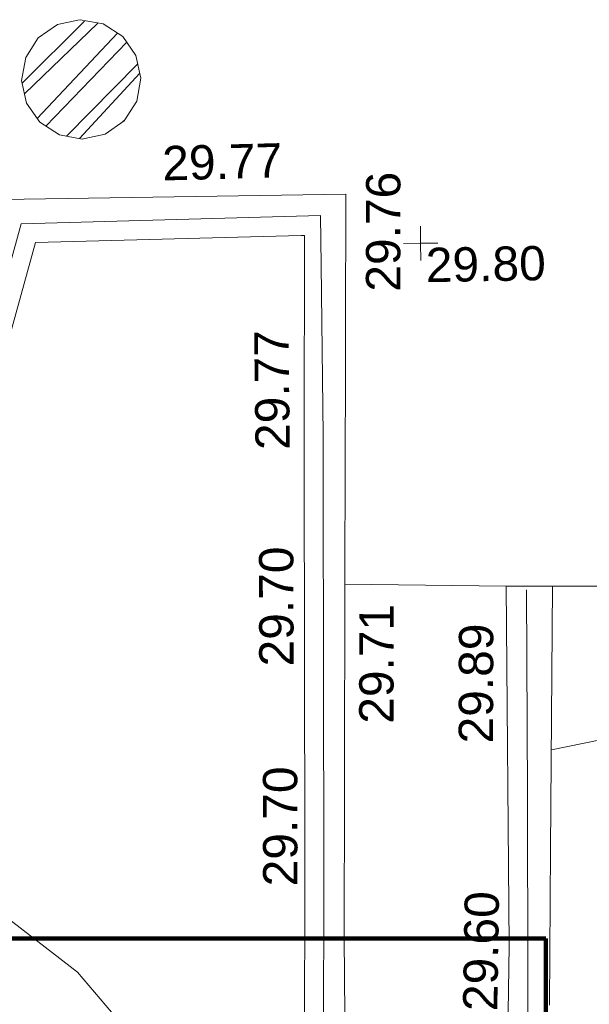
# Model space of a CAD drawing. Header units: millimetres. Extents: x -290717 to 520720, y -88450 to 287762.
# Tile 253 of 256: x 52525 to 58747, y 57264 to 68025. Entities that reach past the tile are written whole.
import ezdxf

# ---------------------------------------------------------------- set-up
doc = ezdxf.new("R2010")
doc.units = ezdxf.units.MM
doc.linetypes.add('IMPORT-HIDDEN2 _3_', pattern=[4762.5, 3175, -1587.5])
doc.linetypes.add('IMPORT-UG_ELEC_STREET LIGHTING_QLB2 _2_', pattern=[2700, 1500, -300.0000000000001, 0, -250, 150, -300.0000000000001, 0, -200])
for name, color, linetype, lineweight, true_color in [('00_UAV_FENCE_2D', 7, 'Continuous', 9, 0x264c2f), ('00_UAV_LEVEL_SPOT', 7, 'Continuous', 9, 0x666666), ('00_UAV_ROAD_MARKING_YELLOW_CONTINUOUS', 40, 'Continuous', 9, 0xffbf00), ('00_UAV_WALL', 7, 'Continuous', 9, 0x7c00a5), ('01_DTM_CONTOUR_MJR', 7, 'Continuous', 9, 0x7f3f00), ('01_DTM_CONTOUR_MNR', 7, 'Continuous', 9, 0xa5a552), ('12333-PUM-2D-U-0001-C01 - Rev2_REVIT IMPORT_dwg', 7, 'Continuous', 9, 0x767676), ('A_RHA_Line', 7, 'Continuous', 9, 0x00a600), ('PUM-CHAMBER EXTENTS', 6, 'IMPORT-HIDDEN2 _3_', 9, 0xff00ff)]:
    doc.layers.add(name, color=color, linetype=linetype, lineweight=lineweight, true_color=true_color)
doc.layers.add('00_UAV_ROAD_EDGE', color=7, linetype='Continuous', lineweight=9)
doc.layers.add('00_UAV_SURFACE', color=7, linetype='Continuous', lineweight=9)
doc.styles.add('Swis721 Lt BT_2', font='swissl.ttf', dxfattribs={"height": 375})

# ---------------------------------------------------------------- blocks, each defined once
blk = doc.blocks.new('12333-PUM-2D-U-0001-C01 - Rev2_REVIT IMPORT_dwg_UAV-2077255-Site Location Plan Existing')
at = {"layer": '00_UAV_LEVEL_SPOT', "color": 254, "true_color": 0xcccccc, "flags": 128}
for points in [[(500.0000000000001, 0), (0, 0), (0, 500.0000000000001)], [(0, -500.0000000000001), (0, 0), (-500.0000000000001, 0)]]:
    blk.add_lwpolyline(points, dxfattribs=at)
blk = doc.blocks.new('12333-PUM-2D-U-0001-C01 - Rev2_REVIT IMPORT_dwg_MGS62954_T2_Galway_ITM_3d_Rev1-2077680-Site Location Plan Existing')
at = {"layer": '00_UAV_FENCE_2D', "color": 254, "true_color": 0xcccccc, "flags": 128}
blk.add_lwpolyline([(533991899.5421202, 725600325.4482307), (533991828.5702921, 725596626.0258937), (533987912.7885, 725596664.6665001), (533983992.7885, 725596759.6665), (533978558.7885, 725596850.6664999), (533974087.7885001, 725596902.6665), (533969196.7885, 725596983.6665), (533963895.7885, 725597063.6665), (533960784.0595001, 725597139.8885001), (533960859.0595001, 725601247.8885), (533960914.0595001, 725605285.8885001), (533960967.7425, 725607837.812), (533961063.7425001, 725613958.8120002), (533961090.6646547, 725616194.2439686)], dxfattribs=at)
at = {"layer": '00_UAV_ROAD_EDGE', "color": 254, "true_color": 0xcccccc, "flags": 128}
blk.add_lwpolyline([(533959003.5785394, 725609072.4578705), (533959032.3925, 725612423.352), (533959063.6566026, 725614067.5969731), (533959108.3925, 725616420.352), (533959156.3925001, 725618678.352), (533959163.6300741, 725619065.4588193), (533959191.3925, 725620550.352), (533955676.9449983, 725620557.8998069), (533955466.3925002, 725620558.3520001)], dxfattribs=at)
at = {"layer": '00_UAV_ROAD_MARKING_YELLOW_CONTINUOUS', "color": 254, "true_color": 0xcccccc, "flags": 128}
for points in [[(533955302.3044853, 725619153.0064061), (533955638.7796367, 725620288.394353), (533958912.7796367, 725620321.3943529), (533958909.625588, 725619780.7002796), (533958898.7796368, 725617921.3943529), (533958849.358561, 725614781.6584259), (533958832.7796369, 725613728.3943528), (533958773.7796367, 725610647.3943529)], [(533958566.339099, 725610651.7260461), (533958625.3254521, 725613732.0133959), (533958647.626914, 725615148.832028), (533958691.3037133, 725617923.6323259), (533958734.15478, 725620108.1466979), (533958694.8422414, 725620107.8032848), (533955794.1567062, 725620082.4644752), (533955198.0664921, 725618071.0421122)]]:
    blk.add_lwpolyline(points, dxfattribs=at)
at = {"layer": '00_UAV_SURFACE', "color": 254, "true_color": 0xcccccc}
for p, q in [((533960870.0503604, 725616238.0270383), (533959105.8994268, 725616289.2360315)), ((533961375.2657838, 725616229.9713452), (533964274.7533785, 725616148.8625956)), ((533961375.2657839, 725616229.9713452), (533964275.5048328, 725616192.9769939))]:
    blk.add_line(p, q, dxfattribs=at)
at = {"layer": '00_UAV_WALL', "color": 254, "true_color": 0xcccccc, "flags": 128}
blk.add_lwpolyline([(533960802.279188, 725611338.7042762), (533960834.8385001, 725612311.2775), (533960870.0503604, 725616238.0270383), (533960961.6767713, 725616236.5660491), (533961375.2657839, 725616229.9713452), (533961304.1900001, 725613355.0254999), (533961262.7147146, 725611649.9304314)], dxfattribs=at)
at = {"layer": '01_DTM_CONTOUR_MJR', "color": 254, "true_color": 0xcccccc, "flags": 128}
blk.add_lwpolyline([(533961331.01796, 725614440.1901997), (533962727.6718315, 725614701.1462661), (533964242.5136212, 725614256.2157795)], dxfattribs=at)
at = {"layer": '01_DTM_CONTOUR_MNR', "color": 254, "true_color": 0xcccccc, "flags": 128}
blk.add_lwpolyline([(533956719.0219809, 725611362.9945699), (533956114.0993569, 725612100.7750336), (533955336.0150359, 725612723.4965208)], dxfattribs=at)
at = {"xscale": 0.375, "yscale": 0.375, "zscale": 0.375}
blk.add_blockref('12333-PUM-2D-U-0001-C01 - Rev2_REVIT IMPORT_dwg_UAV-2077255-Site Location Plan Existing', (533960000.0000001, 725620000.0000001), dxfattribs=at)
at = {"layer": '00_UAV_LEVEL_SPOT', "insert": (533960051.8765643, 725619949.1441547), "char_height": 375, "width": 1495.902363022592, "attachment_point": 1, "line_spacing_factor": 1.005061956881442, "style": 'Swis721 Lt BT_2'}
blk.add_mtext('29.80', dxfattribs=at)
at = {"layer": '00_UAV_ROAD_EDGE', "color": 251, "true_color": 0x666666, "char_height": 375, "width": 1495.902363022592, "attachment_point": 1, "line_spacing_factor": 1.005061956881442, "style": 'Swis721 Lt BT_2'}
for s, insert, rotation in [('29.76', (533959393.300954, 725619481.8407521), 88.92888960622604), ('29.71', (533959236.9650992, 725614762.2273189), 88.91069437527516)]:
    blk.add_mtext(s, dxfattribs=dict(at, insert=insert, rotation=rotation))
at = {"layer": '00_UAV_ROAD_MARKING_YELLOW_CONTINUOUS', "color": 251, "true_color": 0x666666, "char_height": 375, "width": 1495.902363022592, "attachment_point": 1, "line_spacing_factor": 1.005061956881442, "style": 'Swis721 Lt BT_2'}
for s, insert, rotation in [('29.77', (533957191.390709, 725621110.8348769), 0.5004920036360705), ('29.77', (533958157.2133654, 725617771.0474397), 89.66577840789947), ('29.70', (533958156.3932875, 725615406.5952691), 89.09820911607), ('29.70', (533958156.9079185, 725613003.1199126), 89.0982091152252)]:
    blk.add_mtext(s, dxfattribs=dict(at, insert=insert, rotation=rotation))
at = {"layer": '00_UAV_WALL', "color": 251, "true_color": 0x666666, "char_height": 375, "width": 1495.902363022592, "attachment_point": 1, "line_spacing_factor": 1.005061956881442, "style": 'Swis721 Lt BT_2'}
for s, insert, rotation in [('29.89', (533960319.9535698, 725614527.859392), 88.86114153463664), ('29.60', (533960315.5235295, 725611604.82698), 88.11874999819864)]:
    blk.add_mtext(s, dxfattribs=dict(at, insert=insert, rotation=rotation))
blk = doc.blocks.new('12333-PUM-2D-U-0001-C01 - Rev2_REVIT IMPORT_dwg-1620468-Site Location Plan Existing')
at = {"layer": 'PUM-CHAMBER EXTENTS', "true_color": 0xffaaff}
h = blk.add_hatch(dxfattribs=at)
h.set_pattern_fill('FP_3', color=211, style=0, pattern_type=2)
h.set_pattern_definition([(45, (-533641079.65, -725615854.3560001), (-265.1650429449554, 265.1650429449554), []), (45, (-533640902.873, -725615854.3560001), (-265.1650429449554, 265.1650429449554), [])])
h.paths.add_polyline_path([(315244.3501529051, 5350.042410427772), (315493.898559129, 5399.680674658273), (315705.4554825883, 5541.038491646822), (315846.8132995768, 5752.595415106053), (315896.4515638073, 6002.143821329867), (315846.8132995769, 6251.692227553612), (315705.4554825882, 6463.249151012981), (315493.898559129, 6604.60696800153), (315217.3007644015, 6648.864774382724), (314994.8017466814, 6604.60696800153), (314783.2448232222, 6463.249151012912), (314641.8870062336, 6251.692227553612), (314592.2487420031, 6002.143821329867), (314641.8870062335, 5752.595415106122), (314783.2448232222, 5541.038491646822), (314994.8017466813, 5399.680674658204), (315212.096798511, 5356.45800150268)])
at = {"layer": 'PUM-CHAMBER EXTENTS', "color": 211, "linetype": 'Continuous', "true_color": 0xffaaff, "flags": 128}
blk.add_lwpolyline([(315896.4515638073, 6002.14382132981), (315846.8132995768, 6251.692227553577), (315705.4554825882, 6463.249151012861), (315493.8985591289, 6604.606968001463), (315244.3501529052, 6654.245232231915), (315217.3007644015, 6648.864774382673), (314994.8017466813, 6604.606968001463), (314783.2448232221, 6463.249151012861), (314641.8870062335, 6251.692227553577), (314592.2487420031, 6002.14382132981), (314641.8870062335, 5752.595415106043), (314783.2448232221, 5541.038491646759), (314994.8017466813, 5399.680674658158), (315244.3501529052, 5350.042410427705), (315271.3995412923, 5355.422868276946), (315493.8985591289, 5399.680674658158), (315705.4554825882, 5541.038491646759), (315846.8132995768, 5752.595415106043)], close=True, dxfattribs=at)
blk.add_blockref('12333-PUM-2D-U-0001-C01 - Rev2_REVIT IMPORT_dwg_MGS62954_T2_Galway_ITM_3d_Rev1-2077680-Site Location Plan Existing', (-533641079.6498471, -725615854.3561786))

msp = doc.modelspace()

# ---------------------------------------------------------------- linework, layer by layer
at = {"layer": 'A_RHA_Line', "color": 1, "lineweight": 140, "true_color": 0xff0000}
for p, q in [((-15424.57894491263, 57984.08758351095), (58270.55521156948, 57984.08758351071)), ((58270.55521156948, 57984.08758351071), (58270.55521156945, 44402.91055661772))]:
    msp.add_line(p, q, dxfattribs=at)

# ---------------------------------------------------------------- block references
at = {"layer": '12333-PUM-2D-U-0001-C01 - Rev2_REVIT IMPORT_dwg', "color": 254, "linetype": 'IMPORT-UG_ELEC_STREET LIGHTING_QLB2 _2_', "true_color": 0xffd4d4, "rotation": 0.9999999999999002}
msp.add_blockref('12333-PUM-2D-U-0001-C01 - Rev2_REVIT IMPORT_dwg-1620468-Site Location Plan Existing', (-261895.0770586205, 55869.5817132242), dxfattribs=at)

doc.saveas('drawing.dxf')
